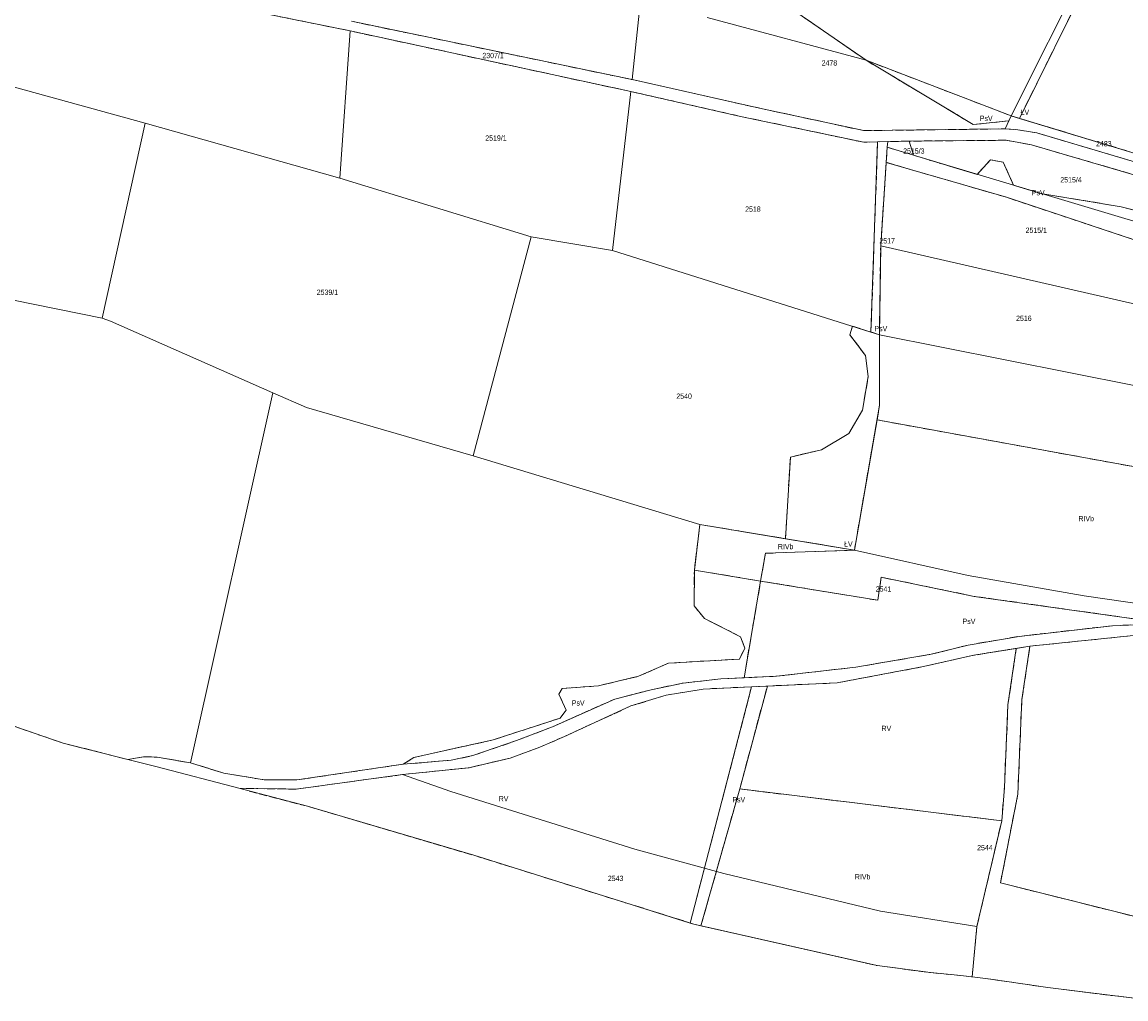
# Model space of a CAD drawing. Header units: metres. Extents: x 7496145 to 7500200, y 5498500 to 5502080.
# Tile 143 of 202: x 7498707 to 7499021, y 5498575 to 5498852. Entities that reach past the tile are written whole.
import ezdxf
from ezdxf.enums import TextEntityAlignment as Align

# ---------------------------------------------------------------- set-up
doc = ezdxf.new("R2010")
doc.units = ezdxf.units.M
doc.header["$MEASUREMENT"] = 0
for name, pattern in [('2.25_0.75', [3, 2.25, -0.75]), ('219-1000', [0]), ('egug-1000', [0])]:
    doc.linetypes.add(name, pattern=pattern)
for name, color, linetype in [('209-oznaczenie konturu klasyfikacyjnego', 7, 'CONTINUOUS'), ('211-numer działki ewidencyjnej', 7, 'CONTINUOUS'), ('217-kontur klasyfikacyjny', 7, 'CONTINUOUS'), ('218-kontur użytku gruntowego', 7, 'CONTINUOUS'), ('219-działka ewidencyjna', 7, 'CONTINUOUS')]:
    doc.layers.add(name, color=color, linetype=linetype)
doc.styles.get("Standard").update_dxf_attribs({"font": 'Working1250', "width": 0.75})

msp = doc.modelspace()

# ---------------------------------------------------------------- linework, layer by layer
at = {"layer": '217-kontur klasyfikacyjny', "color": 3, "linetype": '2.25_0.75', "lineweight": 18, "flags": 128}
for points in [[(7498891, 5498879.54), (7498946.96, 5498840.92)], [(7499010.45, 5498864.73), (7498990.46, 5498824.45)], [(7498800.6, 5498849.25), (7498776.68, 5498854.1)], [(7498800.94, 5498851.98), (7498880.57, 5498835.45)], [(7498880.18, 5498832.06), (7498800.6, 5498849.25)], [(7498946.96, 5498840.92), (7498977.36, 5498822.71)], [(7498988.13, 5498825.16), (7498946.96, 5498840.92)], [(7498880.57, 5498835.45), (7498917.6, 5498827.16)], [(7498911.35, 5498825.01), (7498880.18, 5498832.06)], [(7498917.6, 5498827.16), (7498946.27, 5498820.97)], [(7498946.32, 5498817.66), (7498911.35, 5498825.01)], [(7498977.36, 5498822.71), (7498987.47, 5498823.73)], [(7498987.47, 5498823.73), (7498986.42, 5498821.47)], [(7498987.47, 5498823.73), (7498988.13, 5498825.16)], [(7498990.46, 5498824.45), (7498988.13, 5498825.16)], [(7499037.95, 5498810.09), (7498990.46, 5498824.45)], [(7498946.27, 5498820.97), (7498986.42, 5498821.47)], [(7498986.42, 5498821.47), (7498989.46, 5498821.25)], [(7498989.46, 5498821.25), (7498995.35, 5498820.32)], [(7498995.35, 5498820.32), (7499037.39, 5498807.87)], [(7498950.21, 5498817.83), (7498946.32, 5498817.66)], [(7498948.33, 5498763.87), (7498950.21, 5498817.83)], [(7498953.11, 5498817.87), (7498950.21, 5498817.83)], [(7498952.93, 5498816.27), (7498953.11, 5498817.87)], [(7498959.16, 5498818), (7498953.11, 5498817.87)], [(7498986.69, 5498818.25), (7498959.16, 5498818)], [(7498993.84, 5498816.96), (7498986.69, 5498818.25)], [(7499036.39, 5498804.52), (7498993.84, 5498816.96)], [(7498952.65, 5498811.96), (7498952.93, 5498816.27)], [(7498960.39, 5498813.98), (7498952.93, 5498816.27)], [(7498978.49, 5498808.56), (7498960.39, 5498813.98)], [(7498951.09, 5498788.34), (7498952.65, 5498811.96)], [(7498986.74, 5498802.09), (7498952.65, 5498811.96)], [(7498980.29, 5498810.53), (7498978.49, 5498808.56)], [(7498982.23, 5498812.73), (7498980.29, 5498810.53)], [(7498985.88, 5498812.04), (7498982.23, 5498812.73)], [(7498988.78, 5498805.48), (7498985.88, 5498812.04)], [(7498996.56, 5498803.15), (7498988.78, 5498805.48)], [(7499032.1, 5498787), (7498986.74, 5498802.09)], [(7499019.3, 5498799.4), (7498996.56, 5498803.15)], [(7499026.63, 5498797.46), (7499019.3, 5498799.4)], [(7498950.72, 5498763.11), (7498951.09, 5498788.34)], [(7498942.36, 5498763.05), (7498943.09, 5498765.52)], [(7498943.09, 5498765.52), (7498948.33, 5498763.87)], [(7498950.72, 5498763.11), (7498948.33, 5498763.87)], [(7498950.77, 5498743.11), (7498950.72, 5498763.11)], [(7498946.77, 5498757.26), (7498942.36, 5498763.05)], [(7498947.53, 5498751.26), (7498946.77, 5498757.26)], [(7498945.95, 5498741.74), (7498947.53, 5498751.26)], [(7498942.01, 5498735.12), (7498945.95, 5498741.74)], [(7498950.05, 5498738.96), (7498950.77, 5498743.11)], [(7498950.05, 5498738.96), (7498943.63, 5498702.03)], [(7499095.35, 5498712.51), (7498950.05, 5498738.96)], [(7498934.29, 5498730.49), (7498942.01, 5498735.12)], [(7498925.46, 5498728.42), (7498934.29, 5498730.49)], [(7498924.08, 5498705.27), (7498925.46, 5498728.42)], [(7498898.22, 5498696.35), (7498899.78, 5498709.3)], [(7498899.78, 5498709.3), (7498924.08, 5498705.27)], [(7498943.63, 5498702.03), (7498924.08, 5498705.27)], [(7498917.03, 5498693.26), (7498918.38, 5498701.14)], [(7498918.38, 5498701.14), (7498943.63, 5498702.03)], [(7498898.16, 5498686.23), (7498898.22, 5498696.35)], [(7498917.03, 5498693.26), (7498898.22, 5498696.35)], [(7498951.22, 5498694.35), (7498950.26, 5498687.8)], [(7498977.65, 5498688.93), (7498951.22, 5498694.35)], [(7498912.32, 5498665.84), (7498917.03, 5498693.26)], [(7498950.26, 5498687.8), (7498917.03, 5498693.26)], [(7499034.31, 5498680.98), (7498977.65, 5498688.93)], [(7498901.14, 5498682.61), (7498898.16, 5498686.23)], [(7498911.34, 5498677.49), (7498901.14, 5498682.61)], [(7498990.36, 5498677.59), (7499016.83, 5498680.6)], [(7499030.08, 5498678.58), (7498993.43, 5498674.79)], [(7499016.83, 5498680.6), (7499030.49, 5498681.14)], [(7498912.52, 5498674.2), (7498911.34, 5498677.49)], [(7498975.92, 5498675.13), (7498990.36, 5498677.59)], [(7498911.01, 5498671.16), (7498912.52, 5498674.2)], [(7498944.01, 5498668.86), (7498965.41, 5498672.49)], [(7498977.55, 5498672.25), (7498963.24, 5498669.01)], [(7498965.41, 5498672.49), (7498975.92, 5498675.13)], [(7498989.56, 5498674.17), (7498977.55, 5498672.25)], [(7498987.2, 5498658.19), (7498989.56, 5498674.17)], [(7498993.43, 5498674.79), (7498989.56, 5498674.17)], [(7498991.13, 5498659.64), (7498993.43, 5498674.79)], [(7498882.39, 5498666.26), (7498890.87, 5498669.99)], [(7498890.87, 5498669.99), (7498911.01, 5498671.16)], [(7498871, 5498663.57), (7498882.39, 5498666.26)], [(7498912.32, 5498665.84), (7498921.51, 5498666.27)], [(7498921.51, 5498666.27), (7498944.01, 5498668.86)], [(7498963.24, 5498669.01), (7498938.7, 5498664.4)], [(7498860.69, 5498662.77), (7498871, 5498663.57)], [(7498885.96, 5498662.46), (7498895.02, 5498664.33)], [(7498895.02, 5498664.33), (7498905.78, 5498665.54)], [(7498897.08, 5498596.31), (7498914.44, 5498663.31)], [(7498914.44, 5498663.31), (7498900.71, 5498662.65)], [(7498905.78, 5498665.54), (7498912.32, 5498665.84)], [(7498911.09, 5498634.32), (7498918.94, 5498663.51)], [(7498918.94, 5498663.51), (7498914.44, 5498663.31)], [(7498938.7, 5498664.4), (7498918.94, 5498663.51)], [(7498858.02, 5498651.95), (7498875.63, 5498659.8)], [(7498859.78, 5498661.17), (7498860.69, 5498662.77)], [(7498861.85, 5498656.65), (7498859.78, 5498661.17)], [(7498875.63, 5498659.8), (7498885.96, 5498662.46)], [(7498890.22, 5498660.9), (7498880.24, 5498657.84)], [(7498900.71, 5498662.65), (7498890.22, 5498660.9)], [(7498689.48, 5498657.5), (7498719.18, 5498647.31)], [(7498860.13, 5498654.4), (7498861.85, 5498656.65)], [(7498880.24, 5498657.84), (7498861.36, 5498649.2)], [(7498986.18, 5498634.73), (7498987.2, 5498658.19)], [(7498989.99, 5498632.85), (7498991.13, 5498659.64)], [(7498841.16, 5498648.24), (7498860.13, 5498654.4)], [(7498847.78, 5498648.02), (7498858.02, 5498651.95)], [(7498719.18, 5498647.31), (7498737.47, 5498642.68)], [(7498818.62, 5498643.24), (7498841.16, 5498648.24)], [(7498835.34, 5498643.76), (7498847.78, 5498648.02)], [(7498861.36, 5498649.2), (7498854.43, 5498646.16)], [(7498854.43, 5498646.16), (7498846.01, 5498643.04)], [(7498737.47, 5498642.68), (7498741.96, 5498643.45)], [(7498741.96, 5498643.45), (7498745.81, 5498643.34)], [(7498745.81, 5498643.34), (7498755.23, 5498641.7)], [(7498755.23, 5498641.7), (7498764.74, 5498638.81)], [(7498785.46, 5498636.88), (7498815.57, 5498641.33)], [(7498815.57, 5498641.33), (7498818.62, 5498643.24)], [(7498815.57, 5498641.33), (7498829.24, 5498642.45)], [(7498829.24, 5498642.45), (7498835.34, 5498643.76)], [(7498846.01, 5498643.04), (7498834.25, 5498640.35)], [(7498764.74, 5498638.81), (7498776.16, 5498636.9)], [(7498815.43, 5498638.39), (7498785.29, 5498634.27)], [(7498834.25, 5498640.35), (7498815.43, 5498638.39)], [(7498776.16, 5498636.9), (7498785.46, 5498636.88)], [(7498985.43, 5498625.29), (7498986.18, 5498634.73)], [(7498768.99, 5498634.5), (7498788.43, 5498629.4)], [(7498785.29, 5498634.27), (7498768.99, 5498634.5)], [(7498900.1, 5498595.55), (7498911.09, 5498634.32)], [(7498985.43, 5498625.29), (7498911.09, 5498634.32)], [(7498985.07, 5498607.68), (7498989.99, 5498632.85)], [(7498788.43, 5498629.4), (7498798.36, 5498626.48)], [(7498798.36, 5498626.48), (7498835.67, 5498615.5)], [(7498978.37, 5498595.29), (7498985.43, 5498625.29)], [(7498835.67, 5498615.5), (7498878.74, 5498602.04)], [(7499024.82, 5498597.74), (7498985.07, 5498607.68)], [(7498878.74, 5498602.04), (7498897.08, 5498596.31)], [(7498897.08, 5498596.31), (7498898.09, 5498596)], [(7498898.09, 5498596), (7498900.1, 5498595.55)], [(7498900.1, 5498595.55), (7498950.05, 5498584.24)], [(7498977.06, 5498581.02), (7498978.37, 5498595.29)], [(7498950.05, 5498584.24), (7498965.23, 5498582.25)], [(7498965.23, 5498582.25), (7498973.83, 5498581.42)], [(7498973.83, 5498581.42), (7498977.06, 5498581.02)], [(7498977.06, 5498581.02), (7498982.38, 5498580.35)], [(7498982.38, 5498580.35), (7498998.52, 5498578.02)], [(7498998.52, 5498578.02), (7499024.53, 5498574.79)]]:
    msp.add_lwpolyline(points, dxfattribs=at)
at = {"layer": '218-kontur użytku gruntowego', "color": 3, "linetype": 'egug-1000', "lineweight": 18, "flags": 128}
for points in [[(7498891, 5498879.54), (7498946.96, 5498840.92)], [(7499010.45, 5498864.73), (7498990.46, 5498824.45)], [(7498800.6, 5498849.25), (7498776.68, 5498854.1)], [(7498800.94, 5498851.98), (7498880.57, 5498835.45)], [(7498880.18, 5498832.06), (7498800.6, 5498849.25)], [(7498946.96, 5498840.92), (7498977.36, 5498822.71)], [(7498988.13, 5498825.16), (7498946.96, 5498840.92)], [(7498880.57, 5498835.45), (7498917.6, 5498827.16)], [(7498911.35, 5498825.01), (7498880.18, 5498832.06)], [(7498917.6, 5498827.16), (7498946.27, 5498820.97)], [(7498946.32, 5498817.66), (7498911.35, 5498825.01)], [(7498977.36, 5498822.71), (7498987.47, 5498823.73)], [(7498987.47, 5498823.73), (7498986.42, 5498821.47)], [(7498988.13, 5498825.16), (7498987.47, 5498823.73)], [(7498990.46, 5498824.45), (7498988.13, 5498825.16)], [(7499037.95, 5498810.09), (7498990.46, 5498824.45)], [(7498946.27, 5498820.97), (7498986.42, 5498821.47)], [(7498986.42, 5498821.47), (7498989.46, 5498821.25)], [(7498989.46, 5498821.25), (7498995.35, 5498820.32)], [(7498995.35, 5498820.32), (7499037.39, 5498807.87)], [(7498950.21, 5498817.83), (7498946.32, 5498817.66)], [(7498950.21, 5498817.83), (7498948.33, 5498763.87)], [(7498953.11, 5498817.87), (7498950.21, 5498817.83)], [(7498952.93, 5498816.27), (7498953.11, 5498817.87)], [(7498953.11, 5498817.87), (7498959.16, 5498818)], [(7498959.16, 5498818), (7498986.69, 5498818.25)], [(7498986.69, 5498818.25), (7498993.84, 5498816.96)], [(7498993.84, 5498816.96), (7499036.39, 5498804.52)], [(7498952.65, 5498811.96), (7498952.93, 5498816.27)], [(7498960.39, 5498813.98), (7498952.93, 5498816.27)], [(7498978.49, 5498808.56), (7498960.39, 5498813.98)], [(7498951.09, 5498788.34), (7498952.65, 5498811.96)], [(7498986.74, 5498802.09), (7498952.65, 5498811.96)], [(7498980.29, 5498810.53), (7498978.49, 5498808.56)], [(7498982.23, 5498812.73), (7498980.29, 5498810.53)], [(7498985.88, 5498812.04), (7498982.23, 5498812.73)], [(7498988.78, 5498805.48), (7498985.88, 5498812.04)], [(7498996.56, 5498803.15), (7498988.78, 5498805.48)], [(7499032.1, 5498787), (7498986.74, 5498802.09)], [(7499019.3, 5498799.4), (7498996.56, 5498803.15)], [(7499026.63, 5498797.46), (7499019.3, 5498799.4)], [(7498950.72, 5498763.11), (7498951.09, 5498788.34)], [(7498943.09, 5498765.52), (7498942.36, 5498763.05)], [(7498948.33, 5498763.87), (7498943.09, 5498765.52)], [(7498948.33, 5498763.87), (7498950.72, 5498763.11)], [(7498950.72, 5498763.11), (7498950.77, 5498743.11)], [(7498942.36, 5498763.05), (7498946.77, 5498757.26)], [(7498946.77, 5498757.26), (7498947.53, 5498751.26)], [(7498947.53, 5498751.26), (7498945.95, 5498741.74)], [(7498945.95, 5498741.74), (7498942.01, 5498735.12)], [(7498950.77, 5498743.11), (7498950.05, 5498738.96)], [(7498943.63, 5498702.03), (7498950.05, 5498738.96)], [(7498950.05, 5498738.96), (7499095.35, 5498712.51)], [(7498942.01, 5498735.12), (7498934.29, 5498730.49)], [(7498934.29, 5498730.49), (7498925.46, 5498728.42)], [(7498925.46, 5498728.42), (7498924.08, 5498705.27)], [(7498899.78, 5498709.3), (7498898.22, 5498696.35)], [(7498924.08, 5498705.27), (7498899.78, 5498709.3)], [(7498924.08, 5498705.27), (7498943.63, 5498702.03)], [(7498918.38, 5498701.14), (7498917.03, 5498693.26)], [(7498943.63, 5498702.03), (7498918.38, 5498701.14)], [(7498898.22, 5498696.35), (7498898.16, 5498686.23)], [(7498898.22, 5498696.35), (7498917.03, 5498693.26)], [(7498951.22, 5498694.35), (7498950.26, 5498687.8)], [(7498977.65, 5498688.93), (7498951.22, 5498694.35)], [(7498917.03, 5498693.26), (7498912.32, 5498665.84)], [(7498950.26, 5498687.8), (7498917.03, 5498693.26)], [(7499034.31, 5498680.98), (7498977.65, 5498688.93)], [(7498898.16, 5498686.23), (7498901.14, 5498682.61)], [(7498901.14, 5498682.61), (7498911.34, 5498677.49)], [(7498990.36, 5498677.59), (7499016.83, 5498680.6)], [(7499030.08, 5498678.58), (7498993.43, 5498674.79)], [(7499016.83, 5498680.6), (7499030.49, 5498681.14)], [(7498911.34, 5498677.49), (7498912.52, 5498674.2)], [(7498975.92, 5498675.13), (7498990.36, 5498677.59)], [(7498912.52, 5498674.2), (7498911.01, 5498671.16)], [(7498944.01, 5498668.86), (7498965.41, 5498672.49)], [(7498977.55, 5498672.25), (7498963.24, 5498669.01)], [(7498965.41, 5498672.49), (7498975.92, 5498675.13)], [(7498989.56, 5498674.17), (7498977.55, 5498672.25)], [(7498989.56, 5498674.17), (7498987.2, 5498658.19)], [(7498993.43, 5498674.79), (7498989.56, 5498674.17)], [(7498993.43, 5498674.79), (7498991.13, 5498659.64)], [(7498890.87, 5498669.99), (7498882.39, 5498666.26)], [(7498911.01, 5498671.16), (7498890.87, 5498669.99)], [(7498882.39, 5498666.26), (7498871, 5498663.57)], [(7498912.32, 5498665.84), (7498921.51, 5498666.27)], [(7498921.51, 5498666.27), (7498944.01, 5498668.86)], [(7498963.24, 5498669.01), (7498938.7, 5498664.4)], [(7498871, 5498663.57), (7498860.69, 5498662.77)], [(7498885.96, 5498662.46), (7498895.02, 5498664.33)], [(7498895.02, 5498664.33), (7498905.78, 5498665.54)], [(7498914.44, 5498663.31), (7498897.08, 5498596.31)], [(7498914.44, 5498663.31), (7498900.71, 5498662.65)], [(7498905.78, 5498665.54), (7498912.32, 5498665.84)], [(7498918.94, 5498663.51), (7498911.09, 5498634.32)], [(7498918.94, 5498663.51), (7498914.44, 5498663.31)], [(7498938.7, 5498664.4), (7498918.94, 5498663.51)], [(7498858.02, 5498651.95), (7498875.63, 5498659.8)], [(7498860.69, 5498662.77), (7498859.78, 5498661.17)], [(7498859.78, 5498661.17), (7498861.85, 5498656.65)], [(7498875.63, 5498659.8), (7498885.96, 5498662.46)], [(7498890.22, 5498660.9), (7498880.24, 5498657.84)], [(7498900.71, 5498662.65), (7498890.22, 5498660.9)], [(7498689.48, 5498657.5), (7498719.18, 5498647.31)], [(7498861.85, 5498656.65), (7498860.13, 5498654.4)], [(7498880.24, 5498657.84), (7498861.36, 5498649.2)], [(7498987.2, 5498658.19), (7498986.18, 5498634.73)], [(7498991.13, 5498659.64), (7498989.99, 5498632.85)], [(7498860.13, 5498654.4), (7498841.16, 5498648.24)], [(7498847.78, 5498648.02), (7498858.02, 5498651.95)], [(7498719.18, 5498647.31), (7498737.47, 5498642.68)], [(7498841.16, 5498648.24), (7498818.62, 5498643.24)], [(7498835.34, 5498643.76), (7498847.78, 5498648.02)], [(7498861.36, 5498649.2), (7498854.43, 5498646.16)], [(7498854.43, 5498646.16), (7498846.01, 5498643.04)], [(7498741.96, 5498643.45), (7498737.47, 5498642.68)], [(7498737.47, 5498642.68), (7498740.49, 5498641.92)], [(7498740.49, 5498641.92), (7498745.81, 5498640.58)], [(7498745.81, 5498643.34), (7498741.96, 5498643.45)], [(7498755.23, 5498641.7), (7498745.81, 5498643.34)], [(7498764.74, 5498638.81), (7498755.23, 5498641.7)], [(7498815.57, 5498641.33), (7498785.46, 5498636.88)], [(7498818.62, 5498643.24), (7498815.57, 5498641.33)], [(7498815.57, 5498641.33), (7498829.24, 5498642.45)], [(7498829.24, 5498642.45), (7498835.34, 5498643.76)], [(7498846.01, 5498643.04), (7498834.25, 5498640.35)], [(7498745.81, 5498640.58), (7498768.99, 5498634.5)], [(7498776.16, 5498636.9), (7498764.74, 5498638.81)], [(7498815.43, 5498638.39), (7498785.29, 5498634.27)], [(7498834.25, 5498640.35), (7498815.43, 5498638.39)], [(7498785.46, 5498636.88), (7498776.16, 5498636.9)], [(7498986.18, 5498634.73), (7498985.43, 5498625.29)], [(7498768.99, 5498634.5), (7498788.43, 5498629.4)], [(7498785.29, 5498634.27), (7498768.99, 5498634.5)], [(7498900.1, 5498595.55), (7498911.09, 5498634.32)], [(7498911.09, 5498634.32), (7498985.43, 5498625.29)], [(7498989.99, 5498632.85), (7498985.07, 5498607.68)], [(7498788.43, 5498629.4), (7498798.36, 5498626.48)], [(7498798.36, 5498626.48), (7498835.67, 5498615.5)], [(7498985.43, 5498625.29), (7498978.37, 5498595.29)], [(7498835.67, 5498615.5), (7498878.74, 5498602.04)], [(7498985.07, 5498607.68), (7499024.82, 5498597.74)], [(7498878.74, 5498602.04), (7498897.08, 5498596.31)], [(7498897.08, 5498596.31), (7498898.09, 5498596)], [(7498898.09, 5498596), (7498900.1, 5498595.55)], [(7498900.1, 5498595.55), (7498950.05, 5498584.24)], [(7498978.37, 5498595.29), (7498977.06, 5498581.02)], [(7498950.05, 5498584.24), (7498965.23, 5498582.25)], [(7498965.23, 5498582.25), (7498973.83, 5498581.42)], [(7498973.83, 5498581.42), (7498977.06, 5498581.02)], [(7498977.06, 5498581.02), (7498982.38, 5498580.35)], [(7498982.38, 5498580.35), (7498998.52, 5498578.02)], [(7498998.52, 5498578.02), (7499024.53, 5498574.79)]]:
    msp.add_lwpolyline(points, dxfattribs=at)
at = {"layer": '219-działka ewidencyjna', "color": 3, "linetype": '219-1000', "lineweight": 18, "flags": 128}
for points in [[(7498988.13, 5498825.16), (7499009.23, 5498867.2)], [(7498880.57, 5498835.45), (7498882.93, 5498857.87)], [(7498776.68, 5498854.1), (7498800.6, 5498849.25)], [(7498800.94, 5498851.98), (7498880.57, 5498835.45)], [(7498901.86, 5498853.04), (7498946.96, 5498840.92)], [(7498649.63, 5498848.58), (7498742.46, 5498823.05)], [(7498797.63, 5498807.5), (7498800.6, 5498849.25)], [(7498800.6, 5498849.25), (7498880.18, 5498832.06)], [(7498946.96, 5498840.92), (7498988.13, 5498825.16)], [(7498880.57, 5498835.45), (7498917.6, 5498827.16)], [(7498875.04, 5498786.98), (7498880.18, 5498832.06)], [(7498880.18, 5498832.06), (7498911.35, 5498825.01)], [(7498917.6, 5498827.16), (7498946.27, 5498820.97)], [(7498730.23, 5498767.85), (7498742.46, 5498823.05)], [(7498742.46, 5498823.05), (7498797.63, 5498807.5)], [(7498911.35, 5498825.01), (7498946.32, 5498817.66)], [(7498986.42, 5498821.47), (7498988.13, 5498825.16)], [(7498988.13, 5498825.16), (7499037.95, 5498810.09)], [(7498946.27, 5498820.97), (7498986.42, 5498821.47)], [(7498986.42, 5498821.47), (7498989.46, 5498821.25)], [(7498989.46, 5498821.25), (7498995.35, 5498820.32)], [(7498995.35, 5498820.32), (7499037.39, 5498807.87)], [(7498950.21, 5498817.83), (7498946.32, 5498817.66)], [(7498950.21, 5498817.83), (7498948.33, 5498763.87)], [(7498950.21, 5498817.83), (7498953.11, 5498817.87)], [(7498953.11, 5498817.87), (7498952.93, 5498816.27)], [(7498953.11, 5498817.87), (7498959.16, 5498818)], [(7498986.69, 5498818.25), (7498959.16, 5498818)], [(7498959.16, 5498818), (7498960.39, 5498813.98)], [(7498993.84, 5498816.96), (7498986.69, 5498818.25)], [(7498993.84, 5498816.96), (7499036.39, 5498804.52)], [(7498951.09, 5498788.34), (7498952.93, 5498816.27)], [(7498952.93, 5498816.27), (7498960.39, 5498813.98)], [(7499033.31, 5498792.14), (7498960.39, 5498813.98)], [(7498797.63, 5498807.5), (7498851.94, 5498790.84)], [(7498835.44, 5498728.75), (7498851.94, 5498790.84)], [(7498851.94, 5498790.84), (7498875.04, 5498786.98)], [(7498950.72, 5498763.11), (7498951.09, 5498788.34)], [(7498951.09, 5498788.34), (7499028.27, 5498770.68)], [(7498875.04, 5498786.98), (7498948.33, 5498763.87)], [(7498679.32, 5498778.07), (7498730.23, 5498767.85)], [(7498730.23, 5498767.85), (7498732.6, 5498766.96)], [(7498732.6, 5498766.96), (7498778.6, 5498746.64)], [(7498948.33, 5498763.87), (7498950.72, 5498763.11)], [(7498950.72, 5498763.11), (7499023.04, 5498748.68)], [(7498950.77, 5498743.11), (7498950.72, 5498763.11)], [(7498755.23, 5498641.7), (7498778.6, 5498746.64)], [(7498778.6, 5498746.64), (7498788.19, 5498742.52)], [(7498788.19, 5498742.52), (7498835.44, 5498728.75)], [(7498950.77, 5498743.11), (7498943.63, 5498702.03)], [(7498835.44, 5498728.75), (7498899.78, 5498709.3)], [(7498899.78, 5498709.3), (7498943.63, 5498702.03)], [(7498943.63, 5498702.03), (7498975.9, 5498694.88)], [(7498975.9, 5498694.88), (7499008.77, 5498689.12)], [(7499008.77, 5498689.12), (7499049.88, 5498683.14)], [(7498990.36, 5498677.59), (7499016.83, 5498680.6)], [(7498993.43, 5498674.79), (7499030.08, 5498678.58)], [(7499016.83, 5498680.6), (7499030.49, 5498681.14)], [(7498975.92, 5498675.13), (7498990.36, 5498677.59)], [(7498944.01, 5498668.86), (7498965.41, 5498672.49)], [(7498977.55, 5498672.25), (7498963.24, 5498669.01)], [(7498965.41, 5498672.49), (7498975.92, 5498675.13)], [(7498977.55, 5498672.25), (7498993.43, 5498674.79)], [(7498905.78, 5498665.54), (7498921.51, 5498666.27)], [(7498921.51, 5498666.27), (7498944.01, 5498668.86)], [(7498938.7, 5498664.4), (7498963.24, 5498669.01)], [(7498885.96, 5498662.46), (7498895.02, 5498664.33)], [(7498895.02, 5498664.33), (7498905.78, 5498665.54)], [(7498900.71, 5498662.65), (7498914.44, 5498663.31)], [(7498914.44, 5498663.31), (7498938.7, 5498664.4)], [(7498858.02, 5498651.95), (7498875.63, 5498659.8)], [(7498885.96, 5498662.46), (7498875.63, 5498659.8)], [(7498880.24, 5498657.84), (7498890.22, 5498660.9)], [(7498890.22, 5498660.9), (7498900.71, 5498662.65)], [(7498719.18, 5498647.31), (7498689.48, 5498657.5)], [(7498861.36, 5498649.2), (7498880.24, 5498657.84)], [(7498858.02, 5498651.95), (7498847.78, 5498648.02)], [(7498719.18, 5498647.31), (7498737.47, 5498642.68)], [(7498835.34, 5498643.76), (7498847.78, 5498648.02)], [(7498861.36, 5498649.2), (7498854.43, 5498646.16)], [(7498846.01, 5498643.04), (7498854.43, 5498646.16)], [(7498737.47, 5498642.68), (7498741.96, 5498643.45)], [(7498740.49, 5498641.92), (7498737.47, 5498642.68)], [(7498745.81, 5498640.58), (7498740.49, 5498641.92)], [(7498741.96, 5498643.45), (7498745.81, 5498643.34)], [(7498745.81, 5498643.34), (7498755.23, 5498641.7)], [(7498755.23, 5498641.7), (7498764.74, 5498638.81)], [(7498785.46, 5498636.88), (7498815.57, 5498641.33)], [(7498815.57, 5498641.33), (7498829.24, 5498642.45)], [(7498829.24, 5498642.45), (7498835.34, 5498643.76)], [(7498834.25, 5498640.35), (7498846.01, 5498643.04)], [(7498745.81, 5498640.58), (7498768.99, 5498634.5)], [(7498764.74, 5498638.81), (7498776.16, 5498636.9)], [(7498785.29, 5498634.27), (7498815.43, 5498638.39)], [(7498815.43, 5498638.39), (7498834.25, 5498640.35)], [(7498815.43, 5498638.39), (7498829.15, 5498633.64)], [(7498776.16, 5498636.9), (7498785.46, 5498636.88)], [(7498768.99, 5498634.5), (7498785.29, 5498634.27)], [(7498788.43, 5498629.4), (7498768.99, 5498634.5)], [(7498829.15, 5498633.64), (7498881.32, 5498617.22)], [(7498798.36, 5498626.48), (7498788.43, 5498629.4)], [(7498835.67, 5498615.5), (7498798.36, 5498626.48)], [(7498881.32, 5498617.22), (7498906.62, 5498610.33)], [(7498878.74, 5498602.04), (7498835.67, 5498615.5)], [(7498906.62, 5498610.33), (7498951.04, 5498599.64)], [(7498898.09, 5498596), (7498878.74, 5498602.04)], [(7498951.04, 5498599.64), (7498978.37, 5498595.29)], [(7498950.05, 5498584.24), (7498898.09, 5498596)], [(7498977.06, 5498581.02), (7498978.37, 5498595.29)], [(7498965.23, 5498582.25), (7498950.05, 5498584.24)], [(7498973.83, 5498581.42), (7498965.23, 5498582.25)], [(7498973.83, 5498581.42), (7498977.06, 5498581.02)], [(7498982.38, 5498580.35), (7498977.06, 5498581.02)], [(7498998.52, 5498578.02), (7498982.38, 5498580.35)], [(7499024.53, 5498574.79), (7498998.52, 5498578.02)]]:
    msp.add_lwpolyline(points, dxfattribs=at)

# ---------------------------------------------------------------- texts
at = {"layer": '209-oznaczenie konturu klasyfikacyjnego', "color": 3, "linetype": 'Continuous', "lineweight": 18, "width": 0.79}
for s, p in [('ŁV', (7498990.8, 5498825.45)), ('PsV', (7498979.21, 5498823.71)), ('PsV', (7498993.98, 5498802.64)), ('PsV', (7498949.33, 5498764.11)), ('RIVb', (7499007.19, 5498710.22)), ('RIVb', (7498921.93, 5498702.28)), ('ŁV', (7498940.71, 5498703.03)), ('PsV', (7498974.32, 5498681.1)), ('PsV', (7498863.46, 5498657.96)), ('RV', (7498951.33, 5498650.73)), ('RV', (7498842.72, 5498630.81)), ('PsV', (7498909.01, 5498630.53)), ('RIVb', (7498943.77, 5498608.67))]:
    msp.add_text(s, height=1.5, dxfattribs=at).set_placement(p)
at = {"layer": '211-numer działki ewidencyjnej', "color": 3, "linetype": 'Continuous', "lineweight": 18, "width": 0.79}
for s, p in [('2307/1', (7498838.09, 5498843.02)), ('2515/3', (7498957.46, 5498815.95)), ('2515/4', (7499002.06, 5498807.79)), ('2515/1', (7498992.2, 5498793.48)), ('2517', (7498950.72, 5498790.49)), ('2539/1', (7498791.09, 5498775.9)), ('2516', (7498989.5, 5498768.51)), ('2540', (7498893.11, 5498746.44)), ('2541', (7498949.68, 5498691.76)), ('2544', (7498978.45, 5498618.43)), ('2543', (7498873.68, 5498609.71))]:
    msp.add_text(s, height=1.5, dxfattribs=at).set_placement(p, align=Align.TOP_LEFT)
for s, p in [('2478', (7498934.35, 5498839.42)), ('2519/1', (7498838.91, 5498818.12)), ('2483', (7499012.19, 5498816.52)), ('2518', (7498912.63, 5498797.97))]:
    msp.add_text(s, height=1.5, dxfattribs=at).set_placement(p)

doc.saveas('drawing.dxf')
